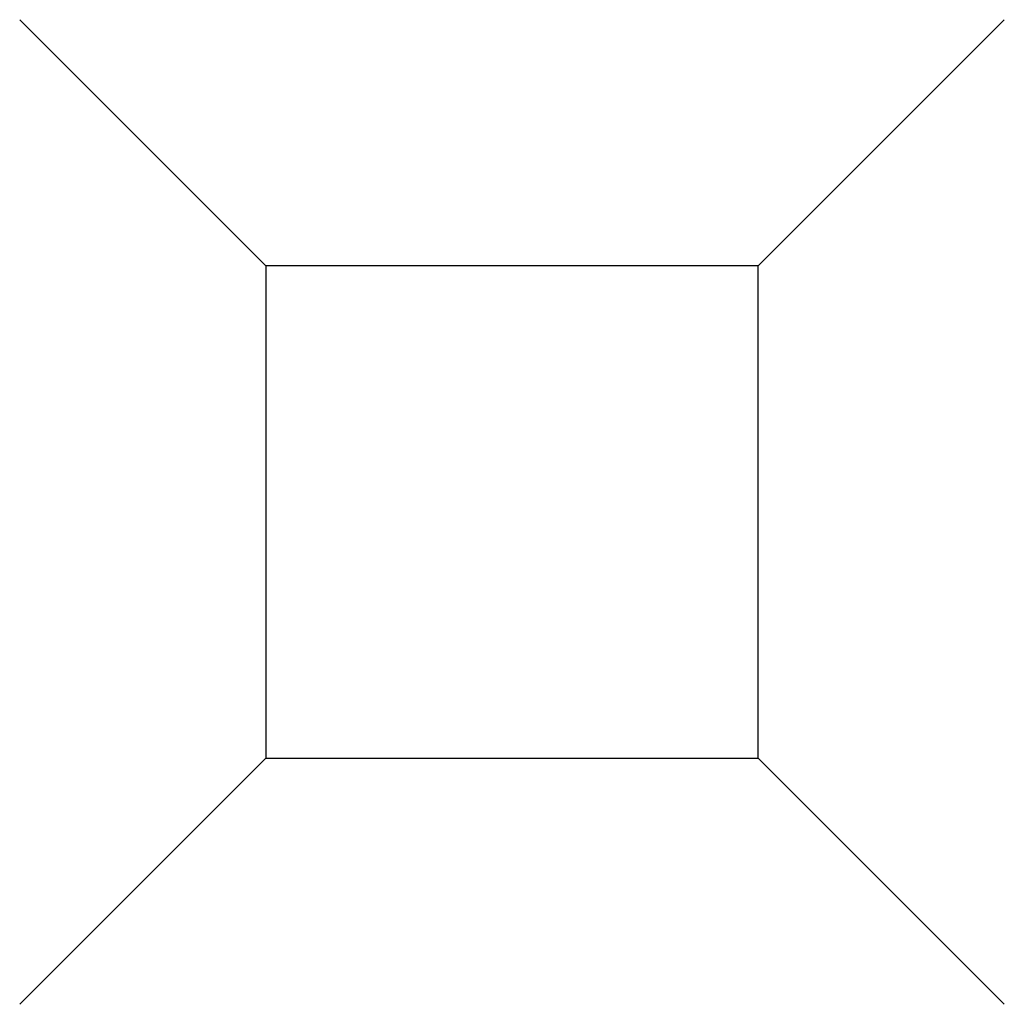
# Model space of a CAD drawing. Header units: millimetres. Extents: x -2626 to 2068, y -6169 to 7214.
# Tile 133 of 143: x 2067.359 to 2067.559, y -363.811 to -363.611. Entities that reach past the tile are written whole.
import ezdxf

# ---------------------------------------------------------------- set-up
doc = ezdxf.new("R2010")
doc.units = ezdxf.units.MM
doc.layers.add('IS KAN_S_OPIS', color=2, linetype='Continuous')

msp = doc.modelspace()

# ---------------------------------------------------------------- linework, layer by layer
at = {"layer": 'IS KAN_S_OPIS'}
for p, q in [((2067.3586, -363.61061), (2067.4086, -363.66061)), ((2067.5586, -363.61061), (2067.5086, -363.66061)), ((2067.3586, -363.81061), (2067.4086, -363.76061)), ((2067.5586, -363.81061), (2067.5086, -363.76061))]:
    msp.add_line(p, q, dxfattribs=at)
msp.add_lwpolyline([(2067.4086, -363.76061), (2067.5086, -363.76061), (2067.5086, -363.66061), (2067.4086, -363.66061)], close=True, dxfattribs=at)

doc.saveas('drawing.dxf')
